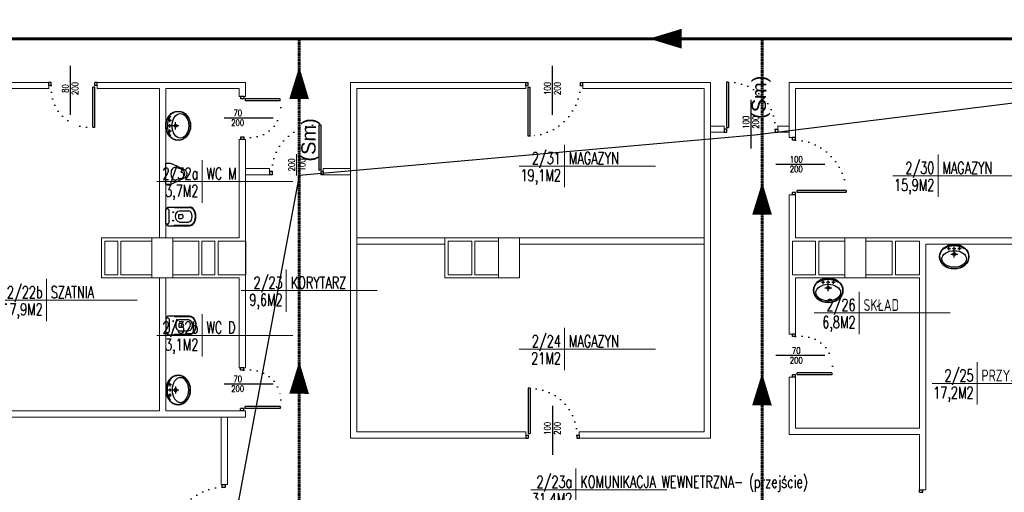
# Model space of a CAD drawing. Header units: millimetres. Extents: x 126553 to 403692, y -95821 to 38049.
# Tile 252 of 256: x 249538 to 251413, y 12348 to 13247. Entities that reach past the tile are written whole.
import ezdxf
from ezdxf import colors
from ezdxf.entities.mleader import LeaderData, LeaderLine
from ezdxf.enums import TextEntityAlignment as Align
from ezdxf.math import Vec2, Vec3

# ---------------------------------------------------------------- set-up
doc = ezdxf.new("R2010")
doc.units = ezdxf.units.MM
doc.linetypes.add('DASHDOT', pattern=[1, 0.5, -0.25, 0, -0.25])
doc.linetypes.add('DOTX2', pattern=[12.7, 0, -12.7])
for name, color, linetype, lineweight in [('_(06 GRUBA)', 7, 'Continuous', 40), ('CIENKIE', 7, 'Continuous', 18), ('ewakaucja', 3, 'Continuous', 50), ('opisy', 7, 'Continuous', 18), ('WAW_ŚLUSARKA ALUMINIOWA OPIS PB', 7, 'Continuous', 9), ('ŚCIANY GRUBE', 7, 'Continuous', 20)]:
    doc.layers.add(name, color=color, linetype=linetype, lineweight=lineweight)
doc.layers.add('WENTYLE_WADLIWE', color=1, linetype='Continuous')
doc.layers.add('WIDOK', color=7, linetype='Continuous')
doc.styles.add('11_RJ', font='arial.ttf')
doc.styles.add('OPIS', font='romans.shx', dxfattribs={"width": 0.8})
doc.styles.add('ROMANS', font='romans.shx', dxfattribs={"width": 0.7})
doc.styles.add('STYLE1', font='txt', dxfattribs={"width": 0.8})

# ---------------------------------------------------------------- blocks, each defined once
blk = doc.blocks.new('umblcd')
for p, q in [((-13.1, -8), (-6.9, -8)), ((-10, -11.2), (-10, -4.9)), ((-3.1, -8), (3.1, -8)), ((0, -11.2), (0, -4.9)), ((0, -25), (0, -12.3)), ((6.9, -8), (13.1, -8)), ((10, -11.2), (10, -4.9)), ((-6.8, -18.8), (6.9, -18.8))]:
    blk.add_line(p, q)
for centre, radius in [((-10, -8), 1), ((0, -18.8), 2.75), ((0, -18.8), 2.12), ((0, -8), 1), ((10, -8), 1)]:
    blk.add_circle(centre, radius)
for centre, major_axis, ratio in [((0, -23.7), (28, 0), 0.84777), ((0, -28), (23.5, 0), 0.670213)]:
    blk.add_ellipse(centre, major_axis=major_axis, ratio=ratio)
blk.add_ellipse((0, -23.7), major_axis=(27.3, 0), ratio=0.755375, start_param=7.077945, end_param=8.630335)
blk.add_open_spline([(27.3, -23.7), (27.3, -23), (27.3, -22.2), (27, -20.1), (26.8, -18.9), (26, -16.4), (25.4, -15.2), (24.2, -12.9), (23.4, -11.7), (21.7, -9.6), (20.7, -8.6), (18.6, -6.8), (17.5, -5.9), (15, -4.4), (13.7, -3.7), (11, -2.6), (9.6, -2.1), (6.7, -1.3), (5.2, -1), (2.1, -0.7), (0.6, -0.6), (-2.4, -0.7), (-4, -0.9), (-7, -1.4), (-8.4, -1.7), (-11.3, -2.7), (-12.7, -3.2), (-15.3, -4.5), (-16.5, -5.3), (-18.8, -7), (-19.9, -7.9), (-21.9, -9.8), (-22.8, -10.9), (-24.3, -13.1), (-25, -14.3), (-26.1, -16.6), (-26.5, -17.9), (-27.1, -20.4), (-27.3, -21.7), (-27.4, -24.2), (-27.3, -25.5), (-26.9, -28), (-26.6, -29.3), (-25.7, -31.7), (-25.1, -32.9), (-23.8, -35.2), (-23, -36.3), (-21.2, -38.4), (-20.2, -39.4), (-18, -41.2), (-16.8, -42), (-14.3, -43.4), (-13, -44.1), (-10.2, -45.2), (-8.8, -45.6), (-5.9, -46.3), (-4.3, -46.6), (-1.3, -46.8), (0.2, -46.9), (3.3, -46.7), (4.8, -46.5), (7.8, -45.9), (9.2, -45.5), (12, -44.5), (13.4, -43.9), (16, -42.5), (17.2, -41.7), (19.4, -40), (20.5, -39.1), (22.4, -37.1), (23.2, -36), (24.7, -33.7), (25.3, -32.6), (26.3, -30.2), (26.7, -28.9), (27.2, -26.4), (27.3, -25.1), (27.3, -23.8), (27.3, -23.8), (27.3, -23.7)], degree=3, knots=[0, 0, 0, 0, 0.102087, 0.102087, 0.269017, 0.269017, 0.435947, 0.435947, 0.602878, 0.602878, 0.769808, 0.769808, 0.936738, 0.936738, 1.103669, 1.103669, 1.270599, 1.270599, 1.437529, 1.437529, 1.60446, 1.60446, 1.77139, 1.77139, 1.93832, 1.93832, 2.105251, 2.105251, 2.272181, 2.272181, 2.439112, 2.439112, 2.606042, 2.606042, 2.772972, 2.772972, 2.939903, 2.939903, 3.106833, 3.106833, 3.273763, 3.273763, 3.440694, 3.440694, 3.607624, 3.607624, 3.774554, 3.774554, 3.941485, 3.941485, 4.108415, 4.108415, 4.275345, 4.275345, 4.442276, 4.442276, 4.609206, 4.609206, 4.776136, 4.776136, 4.943067, 4.943067, 5.109997, 5.109997, 5.276927, 5.276927, 5.443858, 5.443858, 5.610788, 5.610788, 5.777718, 5.777718, 5.944649, 5.944649, 6.111579, 6.111579, 6.27851, 6.27851, 6.283185, 6.283185, 6.283185, 6.283185])
blk = doc.blocks.new('WCWISZ')
for p, q in [((-17.8, 3.7), (-17.8, 45.3)), ((-16.8, 17.2), (-16.8, 45.3)), ((-10.8, 26.1), (-10.8, 43.3)), ((10.8, 26.1), (10.8, 43.3)), ((16.8, 16.8), (16.8, 45.3)), ((17.8, 3.7), (17.8, 45.3)), ((-3.8, 25.2), (-3.8, 30.2)), ((3.3, 24.7), (-3.3, 24.7)), ((3.8, 25.2), (3.8, 30.2)), ((-17.8, 3.7), (-14, 0)), ((-14, 2.3), (-14, 0)), ((14, 0), (-14, 0)), ((11.4, 6.3), (-11.5, 6.3)), ((17.8, 3.7), (14, 0)), ((14, 2.3), (14, 0))]:
    blk.add_line(p, q)
for centre in [(-8, 14.2), (8, 14.2)]:
    blk.add_circle(centre, 0.8)
for centre, radius, start, end in [((-3.3, 25.2), 0.5, 180, 270), ((3.3, 25.2), 0.5, 270, 0), ((-17.8, 17.2), 1, 270, 0), ((-11.6, 3.6), 2.71, 85.8052, 207.788), ((11.6, 3.6), 2.71, 332.212, 94.1948), ((17.6, 17.2), 1, 207.4042, 270)]:
    blk.add_arc(centre, radius, start, end)
for centre, major_axis, ratio in [((0, 45.3), (-17.8, 0), 0.685113), ((0, 43.3), (-10.8, 0), 0.666134), ((0, 30.2), (-3.76, 0), 0.879406)]:
    blk.add_ellipse(centre, major_axis=major_axis, ratio=ratio, start_param=3.141593, end_param=6.283185)
at = {"extrusion": (0, 0, -1)}
blk.add_ellipse((0, 26.1), major_axis=(-10.8, 0), ratio=0.666134, start_param=3.141593, end_param=6.283185, dxfattribs=at)
blk.add_open_spline([(16.8, 45.3), (16.8, 45.8), (16.7, 46.3), (16.5, 47.5), (16.3, 48.1), (15.7, 49.3), (15.3, 49.9), (14.5, 51), (14, 51.5), (12.8, 52.5), (12.1, 53), (10.7, 53.9), (10, 54.3), (8.3, 55), (7.5, 55.3), (5.7, 55.9), (4.7, 56.1), (2.8, 56.4), (1.8, 56.5), (-0.1, 56.5), (-1.1, 56.5), (-3.1, 56.3), (-4, 56.2), (-5.9, 55.8), (-6.8, 55.6), (-8.5, 55), (-9.4, 54.6), (-10.9, 53.8), (-11.6, 53.4), (-13, 52.4), (-13.5, 51.9), (-14.6, 50.8), (-15, 50.3), (-15.8, 49.1), (-16.1, 48.5), (-16.5, 47.3), (-16.7, 46.7), (-16.7, 45.8), (-16.8, 45.6), (-16.8, 45.3)], degree=3, knots=[3.141593, 3.141593, 3.141593, 3.141593, 3.284028, 3.284028, 3.456304, 3.456304, 3.628579, 3.628579, 3.800855, 3.800855, 3.973131, 3.973131, 4.145406, 4.145406, 4.317682, 4.317682, 4.489958, 4.489958, 4.662234, 4.662234, 4.834509, 4.834509, 5.006785, 5.006785, 5.179061, 5.179061, 5.351336, 5.351336, 5.523612, 5.523612, 5.695888, 5.695888, 5.868163, 5.868163, 6.040439, 6.040439, 6.212715, 6.212715, 6.283185, 6.283185, 6.283185, 6.283185])
blk = doc.blocks.new('PISUAR')
for points in [[(0, 0), (-0.4, 2.7), (-0.2, 8.5), (1.1, 12.4), (10.9, 34.1, -0.294813), (20, 40, -0.294813), (29.1, 34.1), (38.9, 12.4), (40.2, 8.5), (40.4, 2.7), (40, 0), (20, 0), (0, 0)], [(8.3, 19.7, 0.08043), (8, 18, 0.139889), (8.8, 15.1, 0.107118), (11.5, 12.3, 0.079812), (15.2, 10.6, 0.067459), (20, 10, 0.067459), (24.8, 10.6, 0.079812), (28.5, 12.3, 0.107118), (31.2, 15.1, 0.139889), (32, 18, 0.103382), (31.5, 20.2, 0.107118)]]:
    blk.add_lwpolyline(points, format="xyb")
for points in [[(11.3, 30), (8.2, 19.4)], [(28.7, 30), (31.8, 19.4)]]:
    blk.add_lwpolyline(points)
blk.add_arc((20, 26.9), 9.25, 10.1542, 166.863)
blk = doc.blocks.new('METKA')
for p, q in [((0, 26.9), (0, -26.9)), ((-57.4, 0), (115.4, 0))]:
    blk.add_line(p, q)
at = {"layer": 'opisy', "style": 'STYLE1', "width": 0.8, "flags": 4}
for tag, p in [('NUMER', (-6.1, 4.5)), ('POWIERZCHNIA', (-6, -24.6))]:
    blk.add_attdef(tag, text='', height=17, dxfattribs=at).set_placement(p, align=Align.RIGHT)
for tag, p in [('NAZWA', (5.3, 4.6)), ('POSADZKA', (5.6, -24.7))]:
    blk.add_attdef(tag, p, '', height=17, dxfattribs=at)
blk = doc.blocks.new('A$C121B6CE3')
blk.add_lwpolyline([(0, -20), (0, 20)])
at = {"style": 'OPIS', "width": 0.8}
blk.add_attdef('Szerokość', text='', height=12, rotation=90, dxfattribs=at).set_placement((0, 0), align=Align.BOTTOM_CENTER)
blk.add_attdef('Wysokość', text='', height=12, rotation=90, dxfattribs=at).set_placement((3, 0), align=Align.TOP_CENTER)

msp = doc.modelspace()

# ---------------------------------------------------------------- linework, layer by layer
for p, q in [((249634.14489, 13065.78891), (249634.14489, 13158.80601)), ((250552.35482, 13065.78891), (250552.35482, 13158.80601)), ((249593.14489, 13121.53846), (249593.14489, 13127.65846)), ((249597.73949, 13127.65846), (249593.14489, 13127.65846)), ((249597.73949, 13121.53846), (249593.14489, 13121.53846)), ((249597.73949, 13121.53846), (249597.73949, 13127.65846)), ((249676.87462, 13042.40333), (249676.87462, 13118.78171)), ((249680.5503, 13118.78171), (249676.87462, 13118.78171)), ((249685.14489, 13127.65846), (249680.5503, 13127.65846)), ((249680.5503, 13121.53846), (249680.5503, 13127.65846)), ((249685.14489, 13121.53846), (249680.5503, 13121.53846)), ((249680.5503, 13042.47915), (249680.5503, 13118.78171)), ((249685.14489, 13121.53846), (249685.14489, 13127.65846)), ((250501.35482, 13121.53846), (250501.35482, 13127.65846)), ((250501.35482, 13127.65846), (250505.94941, 13127.65846)), ((250501.35482, 13121.53846), (250505.94941, 13121.53846)), ((250505.94941, 13121.53846), (250505.94941, 13127.65846)), ((250505.94941, 13025.47915), (250505.94941, 13118.78171)), ((250505.94941, 13118.78171), (250509.62509, 13118.78171)), ((250509.62509, 13025.40333), (250509.62509, 13118.78171)), ((250605.76022, 13121.53846), (250605.76022, 13127.65846)), ((250605.76022, 13127.65846), (250610.35482, 13127.65846)), ((250605.76022, 13121.53846), (250610.35482, 13121.53846)), ((250610.35482, 13121.53846), (250610.35482, 13127.65846)), ((250887.69499, 13128.04409), (250884.01931, 13128.04409)), ((250884.01931, 13127.96828), (250884.01931, 13041.66572)), ((250887.69499, 13128.04409), (250887.69499, 13041.66572)), ((249964.54927, 13100.65846), (249958.42927, 13100.65846)), ((249958.42927, 13100.65846), (249958.42927, 13096.06387)), ((249964.54927, 13096.06387), (249958.42927, 13096.06387)), ((249964.54927, 13100.65846), (249964.54927, 13096.06387)), ((250033.60859, 13096.06387), (249967.30603, 13096.06387)), ((249967.30603, 13096.06387), (249967.30603, 13092.38819)), ((250033.68441, 13092.38819), (249967.30603, 13092.38819)), ((250033.68441, 13092.38819), (250033.68441, 13096.06387)), ((250930.42472, 13094.65851), (250930.42472, 13001.64141)), ((250020.29883, 13059.65846), (249927.28172, 13059.65846)), ((249676.87462, 13042.40333), (249680.5503, 13042.40333)), ((250107.3625, 13046.97274), (250107.3625, 12960.59436)), ((250107.3625, 13046.97274), (250111.03817, 13046.97274)), ((250111.03817, 13046.89692), (250111.03817, 12960.59436)), ((250879.42472, 13038.90896), (250879.42472, 13032.78896)), ((250879.42472, 13038.90896), (250884.01931, 13038.90896)), ((250884.01931, 13041.66572), (250887.69499, 13041.66572)), ((250884.01931, 13038.90896), (250884.01931, 13032.78896)), ((250976.82996, 13038.79211), (250976.82996, 13032.67211)), ((250976.82996, 13038.79211), (250981.42456, 13038.79211)), ((250981.42456, 13038.79211), (250981.42456, 13032.67211)), ((249964.54927, 13023.25306), (249958.42927, 13023.25306)), ((249958.42927, 13023.25306), (249958.42927, 13018.65846)), ((249964.54927, 13018.65846), (249958.42927, 13018.65846)), ((249964.54927, 13023.25306), (249964.54927, 13018.65846)), ((250509.62509, 13025.40333), (250505.94941, 13025.40333)), ((250879.42472, 13032.78896), (250884.01931, 13032.78896)), ((250976.82996, 13032.67211), (250981.42456, 13032.67211)), ((251015.38773, 13022.53748), (251009.26773, 13022.53748)), ((251009.26773, 13017.94289), (251009.26773, 13022.53748)), ((251015.38773, 13017.94289), (251009.26773, 13017.94289)), ((251015.38773, 13017.94289), (251015.38773, 13022.53748)), ((250111.03817, 12960.59436), (250107.3625, 12960.59436)), ((251071.13728, 12971.53748), (250978.12018, 12971.53748)), ((250013.63293, 12957.72075), (250013.63293, 12951.60075)), ((250018.22752, 12957.72075), (250013.63293, 12957.72075)), ((250018.22752, 12951.60075), (250013.63293, 12951.60075)), ((250018.22752, 12957.72075), (250018.22752, 12951.60075)), ((250115.63277, 12957.8376), (250111.03817, 12957.8376)), ((250111.03817, 12957.8376), (250111.03817, 12951.7176)), ((250115.63277, 12951.7176), (250111.03817, 12951.7176)), ((250115.63277, 12957.8376), (250115.63277, 12951.7176)), ((251111.52286, 12921.80775), (251018.14449, 12921.80775)), ((251018.14449, 12918.13208), (251018.14449, 12921.80775)), ((251111.52286, 12921.80775), (251111.52286, 12918.13208)), ((251009.26773, 12913.53748), (251009.26773, 12918.13208)), ((251015.38773, 12918.13208), (251009.26773, 12918.13208)), ((251015.38773, 12913.53748), (251009.26773, 12913.53748)), ((251015.38773, 12913.53748), (251015.38773, 12918.13208)), ((251111.44705, 12918.13208), (251018.14449, 12918.13208)), ((251015.38773, 12648.85361), (251009.26773, 12648.85361)), ((251009.26773, 12644.25902), (251009.26773, 12648.85361)), ((251015.38773, 12644.25902), (251009.26773, 12644.25902)), ((251015.38773, 12644.25902), (251015.38773, 12648.85361)), ((251071.13728, 12607.85361), (250978.12018, 12607.85361)), ((249964.54927, 12584.65846), (249958.42927, 12584.65846)), ((249958.42927, 12580.06387), (249958.42927, 12584.65846)), ((249964.54927, 12580.06387), (249964.54927, 12584.65846)), ((249964.54927, 12580.06387), (249958.42927, 12580.06387)), ((251009.26773, 12566.85361), (251009.26773, 12571.44821)), ((251015.38773, 12571.44821), (251009.26773, 12571.44821)), ((251015.38773, 12566.85361), (251009.26773, 12566.85361)), ((251015.38773, 12566.85361), (251015.38773, 12571.44821)), ((251084.52286, 12575.12388), (251018.14449, 12575.12388)), ((251018.14449, 12571.44821), (251018.14449, 12575.12388)), ((251084.44705, 12571.44821), (251018.14449, 12571.44821)), ((251084.52286, 12575.12388), (251084.52286, 12571.44821)), ((250020.29883, 12553.65846), (249927.28172, 12553.65846)), ((250509.62509, 12545.6736), (250505.94941, 12545.6736)), ((250505.94941, 12545.59778), (250505.94941, 12459.29522)), ((250509.62509, 12545.6736), (250509.62509, 12459.29522)), ((250033.68441, 12510.92873), (249967.30603, 12510.92873)), ((249967.30603, 12507.25306), (249967.30603, 12510.92873)), ((250033.68441, 12510.92873), (250033.68441, 12507.25306)), ((250552.35482, 12512.28802), (250552.35482, 12419.27091)), ((249958.42927, 12502.65846), (249958.42927, 12507.25306)), ((249964.54927, 12507.25306), (249958.42927, 12507.25306)), ((249964.54927, 12502.65846), (249958.42927, 12502.65846)), ((249964.54927, 12502.65846), (249964.54927, 12507.25306)), ((250033.60859, 12507.25306), (249967.30603, 12507.25306)), ((250501.35482, 12456.53846), (250501.35482, 12450.41846)), ((250501.35482, 12456.53846), (250505.94941, 12456.53846)), ((250505.94941, 12459.29522), (250509.62509, 12459.29522)), ((250505.94941, 12456.53846), (250505.94941, 12450.41846)), ((250598.76022, 12456.53846), (250598.76022, 12450.41846)), ((250598.76022, 12456.53846), (250603.35482, 12456.53846)), ((250603.35482, 12456.53846), (250603.35482, 12450.41846)), ((250501.35482, 12450.41846), (250505.94941, 12450.41846)), ((250598.76022, 12450.41846), (250603.35482, 12450.41846)), ((249923.1517, 12362.33346), (249929.2717, 12362.33346)), ((249923.1517, 12357.73886), (249923.1517, 12362.33346)), ((249929.2717, 12357.73886), (249929.2717, 12362.33346)), ((249923.1517, 12357.73886), (249929.2717, 12357.73886)), ((251251.38773, 12352.33346), (251257.50773, 12352.33346)), ((251251.38773, 12347.73886), (251251.38773, 12352.33346)), ((251251.38773, 12347.73886), (251257.50773, 12347.73886)), ((251257.50773, 12347.73886), (251257.50773, 12352.33346))]:
    msp.add_line(p, q)
at = {"linetype": 'DOTX2'}
for centre, major_axis, ratio, start_param, end_param in [((250887.69483, 13038.79211), (63.02806, 63.02806), 1, 5.4977871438, 7.1098322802), ((249681.76105, 13126.64717), (61.55079, 64.47148), 0.8900810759, 2.3355700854, 3.9476152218), ((249954.30165, 13102.12864), (-64.67211, 61.33996), 0.7801695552, 2.3355700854, 3.9476152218), ((250509.62509, 12456.53846), (63.02806, 63.02806), 1, 5.4977871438, 7.1098322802), ((249918.06432, 12263.51285), (68.64446, 71.24411), 0.9009624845, 0.7647737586, 2.376818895)]:
    msp.add_ellipse(centre, major_axis=major_axis, ratio=ratio, start_param=start_param, end_param=end_param, dxfattribs=at)
at = {"linetype": 'DOTX2', "extrusion": (0, 0, -1)}
for centre, major_axis, ratio, start_param, end_param in [((250513.05951, 13117.97544), (69.16522, 66.56557), 0.928551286, 0.7647737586, 2.376818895), ((250107.36266, 12957.72075), (-63.02806, 63.02806), 1, 5.4977871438, 7.1098322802), ((251018.95075, 12925.24217), (-66.56557, 69.16522), 0.928551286, 0.7647737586, 2.376818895), ((251005.14011, 12565.38344), (64.67211, 61.33996), 0.7801695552, -0.8060225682, 0.8060225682), ((249954.30165, 12501.18829), (64.67211, 61.33996), 0.7801695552, -0.8060225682, 0.8060225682)]:
    msp.add_ellipse(centre, major_axis=major_axis, ratio=ratio, start_param=start_param, end_param=end_param, dxfattribs=at)
at = {"layer": '_(06 GRUBA)', "color": 3}
for points in [[(250736.49999, 13210.68941, 0, 37.5, 0), (250798.20323, 13210.68941, 37.5, 37.5, 0)], [(250070.0211, 13157.64525, 0, 37.5, 0), (250069.76626, 13095.94254, 37.5, 37.5, 0)], [(250951.86952, 12937.74493, 0, 37.5, 0), (250951.61469, 12876.04222, 37.5, 37.5, 0)], [(250069.9982, 12596.78563, 0, 37.5, 0), (250069.74337, 12535.08291, 37.5, 37.5, 0)], [(250951.63941, 12574.61587, 0, 37.5, 0), (250951.38458, 12512.91315, 37.5, 37.5, 0)]]:
    msp.add_lwpolyline(points, format="xyseb", dxfattribs=at)
at = {"layer": 'ewakaucja', "color": 3, "lineweight": 60}
msp.add_lwpolyline([(249252.20616, 13210.68941), (252363.0958, 13210.68941)], dxfattribs=at)
at = {"layer": 'ewakaucja', "color": 3, "linetype": 'DASHDOT', "lineweight": 60}
for points in [[(250069.98258, 12318.52547), (250069.98258, 13210.68941)], [(250951.62379, 12318.52547), (250951.62379, 13210.68941)]]:
    msp.add_lwpolyline(points, dxfattribs=at)
at = {"layer": 'WIDOK'}
msp.add_line((249967.48927, 12825.65846), (249967.48927, 12761.65846), dxfattribs=at)
at = {"layer": 'ŚCIANY GRUBE'}
for p, q in [((249593.14489, 13127.65846), (249026.48694, 13127.65846)), ((249593.14489, 13115.65846), (249493.71829, 13115.65846)), ((249593.14489, 13127.65846), (249593.14489, 13115.65846)), ((249967.48927, 13127.65846), (249685.14489, 13127.65846)), ((249685.14489, 13127.65846), (249685.14489, 13115.65846)), ((249803.71829, 13115.65846), (249685.14489, 13115.65846)), ((249803.71829, 12831.65846), (249803.71829, 13115.65846)), ((249815.71569, 12831.65846), (249815.71569, 13115.65846)), ((249955.48927, 13115.65846), (249815.71569, 13115.65846)), ((249955.48927, 13100.65846), (249955.48927, 13115.65846)), ((249967.48927, 13100.65846), (249967.48927, 13127.65846)), ((250167.48927, 12450.65846), (250167.48927, 13127.65846)), ((250501.35482, 13127.65846), (250167.48927, 13127.65846)), ((250179.48927, 12462.65846), (250179.48927, 13115.65846)), ((250501.35482, 13115.65846), (250179.48927, 13115.65846)), ((250501.35482, 13115.65846), (250501.35482, 13127.65846)), ((250610.35482, 13115.65846), (250610.35482, 13127.65846)), ((250853.38773, 13127.65846), (250610.35482, 13127.65846)), ((250841.38773, 13115.65846), (250610.35482, 13115.65846)), ((250841.38773, 12462.65846), (250841.38773, 13115.65846)), ((250853.38773, 12450.65846), (250853.38773, 13127.65846)), ((251391.48927, 13127.65846), (251003.38773, 13127.65846)), ((251003.38773, 13022.53748), (251003.38773, 13127.65846)), ((251391.48927, 13115.65846), (251015.38773, 13115.65846)), ((251015.38773, 13022.53748), (251015.38773, 13115.65846)), ((251556.38773, 13127.65846), (251391.48927, 13127.65846)), ((251556.38773, 13115.65846), (251391.48927, 13115.65846)), ((249967.48927, 13100.65846), (249955.48927, 13100.65846)), ((250879.42472, 13044.51832), (250853.38773, 13044.51832)), ((250879.42472, 13033.02896), (250879.42472, 13044.51832)), ((250981.42456, 13032.91211), (250981.42456, 13044.91211)), ((251003.38773, 13044.51832), (250981.42456, 13044.51832)), ((249955.48927, 12831.65846), (249955.48927, 13018.65846)), ((249967.48927, 13018.65846), (249955.48927, 13018.65846)), ((249967.48927, 12825.65846), (249967.48927, 13018.65846)), ((250884.01931, 13032.803), (250853.38773, 13032.84416)), ((251003.38773, 13032.64259), (250976.82996, 13032.67828)), ((251015.38773, 13022.53748), (251003.38773, 13022.53748)), ((249967.48927, 12963.44696), (250013.63293, 12963.44696)), ((250013.63293, 12951.84075), (250013.63293, 12963.84075)), ((250115.63277, 12951.9576), (250115.63277, 12963.44696)), ((250115.63277, 12963.44696), (250167.48927, 12963.44696)), ((249967.48927, 12951.53874), (250018.22752, 12951.60693)), ((250111.03817, 12951.73164), (250167.48927, 12951.8075)), ((251015.38773, 12913.53748), (251003.38773, 12913.53748)), ((251003.38773, 12648.85361), (251003.38773, 12913.53748)), ((251015.38773, 12831.65846), (251015.38773, 12913.53748)), ((249693.48927, 12831.65846), (249789.48927, 12831.65846)), ((249693.48927, 12755.65846), (249693.48927, 12831.65846)), ((249955.48927, 12831.65846), (249829.48927, 12831.65846)), ((250347.48927, 12831.65846), (250179.48927, 12831.65846)), ((250449.48927, 12831.65846), (250347.48927, 12831.65846)), ((250347.48927, 12755.65846), (250347.48927, 12831.65846)), ((250489.48927, 12831.65846), (250841.38773, 12831.65846)), ((251053.48927, 12831.65846), (251015.38773, 12831.65846)), ((251109.48927, 12831.65846), (251053.48927, 12831.65846)), ((251556.38773, 12831.65846), (251149.48927, 12831.65846)), ((249699.48927, 12825.65846), (249724.48927, 12825.65846)), ((249699.48927, 12761.65846), (249699.48927, 12825.65846)), ((249724.48927, 12761.65846), (249724.48927, 12825.65846)), ((249730.48927, 12761.65846), (249730.48927, 12825.65846)), ((249730.48927, 12825.65846), (249789.48927, 12825.65846)), ((249878.48927, 12825.65846), (249829.48927, 12825.65846)), ((249878.48927, 12761.65846), (249878.48927, 12825.65846)), ((249909.48927, 12825.65846), (249884.48927, 12825.65846)), ((249884.48927, 12761.65846), (249884.48927, 12825.65846)), ((249909.48927, 12761.65846), (249909.48927, 12825.65846)), ((249915.48927, 12761.65846), (249915.48927, 12825.65846)), ((249967.48927, 12825.65846), (249915.48927, 12825.65846)), ((250347.48927, 12819.65846), (250179.48927, 12819.65846)), ((250353.48927, 12761.65846), (250353.48927, 12825.65846)), ((250398.48927, 12825.65846), (250353.48927, 12825.65846)), ((250398.48927, 12761.65846), (250398.48927, 12825.65846)), ((250449.48927, 12825.65846), (250404.48927, 12825.65846)), ((250404.48927, 12761.65846), (250404.48927, 12825.65846)), ((250489.48927, 12819.65846), (250841.38773, 12819.65846)), ((251009.38773, 12761.65846), (251009.38773, 12825.65846)), ((251053.48927, 12825.65846), (251009.38773, 12825.65846)), ((251053.48927, 12761.65846), (251053.48927, 12825.65846)), ((251059.48927, 12761.65846), (251059.48927, 12825.65846)), ((251109.48927, 12825.65846), (251059.48927, 12825.65846)), ((251199.48927, 12825.65846), (251149.48927, 12825.65846)), ((251199.48927, 12761.65846), (251199.48927, 12825.65846)), ((251251.38773, 12825.65846), (251205.48927, 12825.65846)), ((251205.48927, 12761.65846), (251205.48927, 12825.65846)), ((251251.38773, 12761.65846), (251251.38773, 12825.65846)), ((251263.38773, 12819.65846), (251263.38773, 12352.33346)), ((251556.38773, 12819.65846), (251263.38773, 12819.65846)), ((249693.48927, 12755.65846), (249789.48927, 12755.65846)), ((249699.48927, 12761.65846), (249724.48927, 12761.65846)), ((249730.48927, 12761.65846), (249789.48927, 12761.65846)), ((249803.71829, 12502.65846), (249803.71829, 12755.65846)), ((249815.71569, 12502.65846), (249815.71569, 12755.65846)), ((249878.48927, 12761.65846), (249829.48927, 12761.65846)), ((249955.48927, 12755.65846), (249829.48927, 12755.65846)), ((249909.48927, 12761.65846), (249884.48927, 12761.65846)), ((249967.48927, 12761.65846), (249915.48927, 12761.65846)), ((249955.48927, 12584.65846), (249955.48927, 12755.65846)), ((249967.48927, 12584.65846), (249967.48927, 12761.65846)), ((250449.48927, 12755.65846), (250347.48927, 12755.65846)), ((250353.48927, 12755.65846), (250347.48927, 12755.65846)), ((250398.48927, 12761.65846), (250353.48927, 12761.65846)), ((250449.48927, 12761.65846), (250404.48927, 12761.65846)), ((251053.48927, 12761.65846), (251009.38773, 12761.65846)), ((251251.38773, 12755.65846), (251015.38773, 12755.65846)), ((251015.38773, 12755.65846), (251015.38773, 12648.85361)), ((251109.48927, 12761.65846), (251059.48927, 12761.65846)), ((251199.48927, 12761.65846), (251149.48927, 12761.65846)), ((251205.48927, 12761.65846), (251251.38773, 12761.65846)), ((251251.38773, 12755.65846), (251251.38773, 12469.65846)), ((251015.38773, 12648.85361), (251003.38773, 12648.85361)), ((249967.48927, 12584.65846), (249955.48927, 12584.65846)), ((251003.38773, 12457.65846), (251003.38773, 12566.85361)), ((251015.38773, 12566.85361), (251003.38773, 12566.85361)), ((251015.38773, 12566.85361), (251015.38773, 12469.65846)), ((249803.71829, 12502.65846), (249493.71829, 12502.65846)), ((249967.48927, 12490.65846), (249493.71829, 12490.65846)), ((249955.48927, 12502.65846), (249815.71569, 12502.65846)), ((249921.38865, 12362.33346), (249921.38865, 12490.65846)), ((249933.38865, 12362.33346), (249933.38865, 12490.65846)), ((249967.48927, 12502.65846), (249955.48927, 12502.65846)), ((249967.48927, 12490.65846), (249967.48927, 12502.65846)), ((250501.35482, 12462.65846), (250179.48927, 12462.65846)), ((250501.35482, 12450.65846), (250501.35482, 12462.65846)), ((250841.38773, 12462.65846), (250603.35482, 12462.65846)), ((250603.35482, 12450.65846), (250603.35482, 12462.65846)), ((251251.38773, 12457.65846), (251003.38773, 12457.65846)), ((251251.38773, 12469.65846), (251015.38773, 12469.65846)), ((251251.38773, 12457.65846), (251251.38773, 12352.33346)), ((250501.35482, 12450.65846), (250167.48927, 12450.65846)), ((250853.38773, 12450.65846), (250603.35482, 12450.65846)), ((249933.38865, 12362.33346), (249921.38865, 12362.33346)), ((251251.38773, 12352.33346), (251263.38773, 12352.33346))]:
    msp.add_line(p, q, dxfattribs=at)
for points in [[(249789.48927, 12755.65846), (249829.48927, 12755.65846), (249829.48927, 12831.65846), (249789.48927, 12831.65846)], [(250449.48927, 12755.65846), (250489.48927, 12755.65846), (250489.48927, 12831.65846), (250449.48927, 12831.65846)], [(251109.48927, 12755.65846), (251149.48927, 12755.65846), (251149.48927, 12831.65846), (251109.48927, 12831.65846)]]:
    msp.add_lwpolyline(points, close=True, dxfattribs=at)

# ---------------------------------------------------------------- block references
at = {"layer": 'CIENKIE'}
ref = msp.add_blockref('METKA', (250575.32477, 12968.39462), dxfattribs=dict(at, xscale=1.5, yscale=1.5, zscale=1.5))
ref.add_attrib('RODZAJ_POMIESCZENIA', 'MAGAZYN', (250583.53849, 12972.17865), dxfattribs={"layer": '0', "height": 22.5, "style": 'ROMANS', "width": 0.7})
ref.add_attrib('POWIERZCHNIA', '19,1M2', dxfattribs={"layer": '0', "height": 22.5, "style": 'ROMANS', "width": 0.7}).set_placement((250568.32336, 12939.48644), align=Align.RIGHT)
ref.add_attrib('NUMER', '2/31', dxfattribs={"layer": '0', "height": 22.5, "style": 'ROMANS', "width": 0.7}).set_placement((250568.32336, 12972.17865), align=Align.RIGHT)
ref = msp.add_blockref('METKA', (249884.87106, 12938.94751), dxfattribs=dict(at, xscale=1.5, yscale=1.5, zscale=1.5))
ref.add_attrib('RODZAJ_POMIESCZENIA', 'WC M', (249893.08478, 12942.73154), dxfattribs={"layer": '0', "height": 22.5, "style": 'ROMANS', "width": 0.7})
ref.add_attrib('POWIERZCHNIA', '3,7M2', dxfattribs={"layer": '0', "height": 22.5, "style": 'ROMANS', "width": 0.7}).set_placement((249877.86965, 12910.03933), align=Align.RIGHT)
ref.add_attrib('NUMER', '2/32a', dxfattribs={"layer": '0', "height": 22.5, "style": 'ROMANS', "width": 0.7}).set_placement((249877.86965, 12942.73154), align=Align.RIGHT)
ref = msp.add_blockref('METKA', (251286.73799, 12950.00464), dxfattribs=dict(at, xscale=1.5, yscale=1.5, zscale=1.5))
ref.add_attrib('RODZAJ_POMIESCZENIA', 'MAGAZYN', (251294.95171, 12953.78867), dxfattribs={"layer": '0', "height": 22.5, "style": 'ROMANS', "width": 0.7})
ref.add_attrib('POWIERZCHNIA', '15,9M2', dxfattribs={"layer": '0', "height": 22.5, "style": 'ROMANS', "width": 0.7}).set_placement((251279.73659, 12921.09646), align=Align.RIGHT)
ref.add_attrib('NUMER', '2/30', dxfattribs={"layer": '0', "height": 22.5, "style": 'ROMANS', "width": 0.7}).set_placement((251279.73659, 12953.78867), align=Align.RIGHT)
ref = msp.add_blockref('METKA', (250045.38634, 12731.54272), dxfattribs=dict(at, xscale=1.5, yscale=1.5, zscale=1.5))
ref.add_attrib('RODZAJ_POMIESCZENIA', 'KORYTARZ', (250053.60006, 12735.32675), dxfattribs={"layer": '0', "height": 22.5, "style": 'ROMANS', "width": 0.7})
ref.add_attrib('POWIERZCHNIA', '9,6M2', dxfattribs={"layer": '0', "height": 22.5, "style": 'ROMANS', "width": 0.7}).set_placement((250038.38493, 12702.63453), align=Align.RIGHT)
ref.add_attrib('NUMER', '2/23', dxfattribs={"layer": '0', "height": 22.5, "style": 'ROMANS', "width": 0.7}).set_placement((250038.38493, 12735.32675), align=Align.RIGHT)
ref = msp.add_blockref('METKA', (249588.38578, 12713.46307), dxfattribs=dict(at, xscale=1.5, yscale=1.5, zscale=1.5))
ref.add_attrib('RODZAJ_POMIESCZENIA', 'SZATNIA ', (249596.5995, 12717.2471), dxfattribs={"layer": '0', "height": 22.5, "style": 'ROMANS', "width": 0.7})
ref.add_attrib('POWIERZCHNIA', '17,9M2', dxfattribs={"layer": '0', "height": 22.5, "style": 'ROMANS', "width": 0.7}).set_placement((249581.38437, 12684.55488), align=Align.RIGHT)
ref.add_attrib('NUMER', '2/22b', dxfattribs={"layer": '0', "height": 22.5, "style": 'ROMANS', "width": 0.7}).set_placement((249581.38437, 12717.2471), align=Align.RIGHT)
ref = msp.add_blockref('METKA', (251136.67593, 12688.98293), dxfattribs=dict(at, xscale=1.5, yscale=1.5, zscale=1.5))
ref.add_attrib('RODZAJ_POMIESCZENIA', 'SKŁAD', (251144.88965, 12692.76696), dxfattribs={"layer": '0', "height": 22.5, "style": 'ROMANS', "width": 0.7})
ref.add_attrib('POWIERZCHNIA', '6,8M2', dxfattribs={"layer": '0', "height": 22.5, "style": 'ROMANS', "width": 0.7}).set_placement((251129.67452, 12660.07474), align=Align.RIGHT)
ref.add_attrib('NUMER', '2/26', dxfattribs={"layer": '0', "height": 22.5, "style": 'ROMANS', "width": 0.7}).set_placement((251129.67452, 12692.76696), align=Align.RIGHT)
ref = msp.add_blockref('METKA', (249884.87106, 12646.26166), dxfattribs=dict(at, xscale=1.5, yscale=1.5, zscale=1.5))
ref.add_attrib('RODZAJ_POMIESCZENIA', 'WC D', (249893.08478, 12650.04569), dxfattribs={"layer": '0', "height": 22.5, "style": 'ROMANS', "width": 0.7})
ref.add_attrib('POWIERZCHNIA', '3,1M2', dxfattribs={"layer": '0', "height": 22.5, "style": 'ROMANS', "width": 0.7}).set_placement((249877.86965, 12617.35348), align=Align.RIGHT)
ref.add_attrib('NUMER', '2/32b', dxfattribs={"layer": '0', "height": 22.5, "style": 'ROMANS', "width": 0.7}).set_placement((249877.86965, 12650.04569), align=Align.RIGHT)
ref = msp.add_blockref('METKA', (250575.32477, 12620.11977), dxfattribs=dict(at, xscale=1.5, yscale=1.5, zscale=1.5))
ref.add_attrib('RODZAJ_POMIESCZENIA', 'MAGAZYN', (250583.53849, 12623.9038), dxfattribs={"layer": '0', "height": 22.5, "style": 'ROMANS', "width": 0.7})
ref.add_attrib('POWIERZCHNIA', '21M2', dxfattribs={"layer": '0', "height": 22.5, "style": 'ROMANS', "width": 0.7}).set_placement((250568.32336, 12591.21159), align=Align.RIGHT)
ref.add_attrib('NUMER', '2/24', dxfattribs={"layer": '0', "height": 22.5, "style": 'ROMANS', "width": 0.7}).set_placement((250568.32336, 12623.9038), align=Align.RIGHT)
ref = msp.add_blockref('METKA', (251361.44635, 12554.97859), dxfattribs=dict(at, xscale=1.5, yscale=1.5, zscale=1.5))
ref.add_attrib('RODZAJ_POMIESCZENIA', 'PRZYJM.MATERIAŁÓW', (251369.66007, 12558.76262), dxfattribs={"layer": '0', "height": 22.5, "style": 'ROMANS', "width": 0.7})
ref.add_attrib('POWIERZCHNIA', '17,2M2', dxfattribs={"layer": '0', "height": 22.5, "style": 'ROMANS', "width": 0.7}).set_placement((251354.44494, 12526.07041), align=Align.RIGHT)
ref.add_attrib('NUMER', '2/25', dxfattribs={"layer": '0', "height": 22.5, "style": 'ROMANS', "width": 0.7}).set_placement((251354.44494, 12558.76262), align=Align.RIGHT)
ref = msp.add_blockref('METKA', (250597.06075, 12352.61393), dxfattribs=dict(at, xscale=1.5, yscale=1.5, zscale=1.5))
ref.add_attrib('RODZAJ_POMIESCZENIA', 'KOMUNIKACJA WEWNETRZNA- (przejście)', (250605.27447, 12356.39796), dxfattribs={"layer": '0', "height": 22.5, "style": 'ROMANS', "width": 0.7})
ref.add_attrib('POWIERZCHNIA', '31,4M2', dxfattribs={"layer": '0', "height": 22.5, "style": 'ROMANS', "width": 0.7}).set_placement((250590.05934, 12323.70575), align=Align.RIGHT)
ref.add_attrib('NUMER', '2/23a', dxfattribs={"layer": '0', "height": 22.5, "style": 'ROMANS', "width": 0.7}).set_placement((250590.05934, 12356.39796), align=Align.RIGHT)
at = {"layer": 'WAW_ŚLUSARKA ALUMINIOWA OPIS PB', "color": 7}
ref = msp.add_blockref('A$C121B6CE3', (249634.14489, 13115.90737), dxfattribs=dict(at, xscale=-1, rotation=180))
ref.add_attrib('Szerokość', '80', dxfattribs={"layer": '0', "color": 7, "height": 12, "rotation": 90, "style": 'OPIS', "width": 0.8}).set_placement((249634.14489, 13115.90737), align=Align.BOTTOM_CENTER)
ref.add_attrib('Wysokość', '200', dxfattribs={"layer": '0', "color": 7, "height": 12, "rotation": 90, "style": 'OPIS', "width": 0.8}).set_placement((249637.14489, 13115.90737), align=Align.TOP_CENTER)
ref = msp.add_blockref('A$C121B6CE3', (250552.35482, 13115.90737), dxfattribs=dict(at, xscale=-1, rotation=180))
ref.add_attrib('Szerokość', '100', dxfattribs={"layer": '0', "color": 7, "height": 12, "rotation": 90, "style": 'OPIS', "width": 0.8}).set_placement((250552.35482, 13115.90737), align=Align.BOTTOM_CENTER)
ref.add_attrib('Wysokość', '200', dxfattribs={"layer": '0', "color": 7, "height": 12, "rotation": 90, "style": 'OPIS', "width": 0.8}).set_placement((250555.35482, 13115.90737), align=Align.TOP_CENTER)
ref = msp.add_blockref('A$C121B6CE3', (249952.79589, 13059.65846), dxfattribs=dict(at, xscale=-1, rotation=90))
ref.add_attrib('Szerokość', '70', dxfattribs={"layer": '0', "color": 7, "height": 12, "style": 'OPIS', "width": 0.8}).set_placement((249952.79589, 13059.65846), align=Align.BOTTOM_CENTER)
ref.add_attrib('Wysokość', '200', dxfattribs={"layer": '0', "color": 7, "height": 12, "style": 'OPIS', "width": 0.8}).set_placement((249952.79589, 13056.65846), align=Align.TOP_CENTER)
ref = msp.add_blockref('A$C121B6CE3', (250930.42472, 13051.75987), dxfattribs=dict(at, xscale=-1, rotation=180))
ref.add_attrib('Szerokość', '100', dxfattribs={"layer": '0', "color": 7, "height": 12, "rotation": 90, "style": 'OPIS', "width": 0.8}).set_placement((250930.42472, 13051.75987), align=Align.BOTTOM_CENTER)
ref.add_attrib('Wysokość', '200', dxfattribs={"layer": '0', "color": 7, "height": 12, "rotation": 90, "style": 'OPIS', "width": 0.8}).set_placement((250933.42472, 13051.75987), align=Align.TOP_CENTER)
ref = msp.add_blockref('A$C121B6CE3', (250064.63277, 12970.68851), dxfattribs=dict(at, rotation=180))
ref.add_attrib('Szerokość', '100', dxfattribs={"layer": '0', "color": 7, "height": 12, "rotation": 90, "style": 'OPIS', "width": 0.8}).set_placement((250084.63277, 12970.68851), align=Align.BOTTOM_CENTER)
ref.add_attrib('Wysokość', '200', dxfattribs={"layer": '0', "color": 7, "height": 12, "rotation": 90, "style": 'OPIS', "width": 0.8}).set_placement((250049.63277, 12970.68851), align=Align.TOP_CENTER)
ref = msp.add_blockref('A$C121B6CE3', (251016.69455, 12971.53748), dxfattribs=dict(at, xscale=-1, rotation=90))
ref.add_attrib('Szerokość', '100', dxfattribs={"layer": '0', "color": 7, "height": 12, "style": 'OPIS', "width": 0.8}).set_placement((251016.69455, 12971.53748), align=Align.BOTTOM_CENTER)
ref.add_attrib('Wysokość', '200', dxfattribs={"layer": '0', "color": 7, "height": 12, "style": 'OPIS', "width": 0.8}).set_placement((251016.69455, 12968.53748), align=Align.TOP_CENTER)
ref = msp.add_blockref('A$C121B6CE3', (251016.69455, 12607.85361), dxfattribs=dict(at, xscale=-1, rotation=90))
ref.add_attrib('Szerokość', '70', dxfattribs={"layer": '0', "color": 7, "height": 12, "style": 'OPIS', "width": 0.8}).set_placement((251016.69455, 12607.85361), align=Align.BOTTOM_CENTER)
ref.add_attrib('Wysokość', '200', dxfattribs={"layer": '0', "color": 7, "height": 12, "style": 'OPIS', "width": 0.8}).set_placement((251016.69455, 12604.85361), align=Align.TOP_CENTER)
ref = msp.add_blockref('A$C121B6CE3', (249952.79589, 12553.65846), dxfattribs=dict(at, xscale=-1, rotation=90))
ref.add_attrib('Szerokość', '70', dxfattribs={"layer": '0', "color": 7, "height": 12, "style": 'OPIS', "width": 0.8}).set_placement((249952.79589, 12553.65846), align=Align.BOTTOM_CENTER)
ref.add_attrib('Wysokość', '200', dxfattribs={"layer": '0', "color": 7, "height": 12, "style": 'OPIS', "width": 0.8}).set_placement((249952.79589, 12550.65846), align=Align.TOP_CENTER)
ref = msp.add_blockref('A$C121B6CE3', (250552.35482, 12469.38937), dxfattribs=dict(at, xscale=-1, rotation=180))
ref.add_attrib('Szerokość', '100', dxfattribs={"layer": '0', "color": 7, "height": 12, "rotation": 90, "style": 'OPIS', "width": 0.8}).set_placement((250552.35482, 12469.38937), align=Align.BOTTOM_CENTER)
ref.add_attrib('Wysokość', '200', dxfattribs={"layer": '0', "color": 7, "height": 12, "rotation": 90, "style": 'OPIS', "width": 0.8}).set_placement((250555.35482, 12469.38937), align=Align.TOP_CENTER)
at = {"layer": 'WIDOK'}
for name, p, rotation in [('umblcd', (249815.71569, 13045.02528), 90), ('PISUAR', (249815.71569, 12973.65846), 270), ('WCWISZ', (249815.71569, 12872.58806), 270)]:
    msp.add_blockref(name, p, dxfattribs=dict(at, rotation=rotation))
for p in [(251317.62911, 12819.65846), (251077.68625, 12755.65846)]:
    msp.add_blockref('umblcd', p, dxfattribs=at)
at = {"layer": 'WIDOK', "xscale": -1}
for name, p, rotation in [('WCWISZ', (249815.79246, 12665.3973), 270), ('umblcd', (249815.71569, 12542.29165), 90)]:
    msp.add_blockref(name, p, dxfattribs=dict(at, rotation=rotation))

# ---------------------------------------------------------------- texts
at = {"layer": 'WENTYLE_WADLIWE', "color": 1, "true_color": 0xff0000, "char_height": 27.2, "width": 910.3121725, "attachment_point": 1, "rotation": 89.13547848, "style": '11_RJ'}
for insert in [(250930.3096, 12984.43355), (250072.40811, 12903.3622)]:
    msp.add_mtext('       {\\C5;(Sm)}', dxfattribs=dict(at, insert=insert))

# ---------------------------------------------------------------- leaders
at = {"layer": '_(06 GRUBA)', "color": 5, "lineweight": -3}
ml = msp.add_multileader_mtext('Standard', dxfattribs=at)
ml.set_content('drzwi do wymiany na dymoszczelne (Sm) o szerokości skrzydła nieblokowanego minimum 0,9 m', color=5, style='ROMANS')
ml.set_leader_properties()
ml.build(insert=Vec2(0, 0))
ml.multileader.update_dxf_attribs({"text_right_attachment_type": 6, "dogleg_length": 0.36, "arrow_head_size": 12, "scale": 3})
ctx = ml.context
ctx.base_point, ctx.scale, ctx.char_height, ctx.arrow_head_size, ctx.landing_gap_size, ctx.plane_origin = Vec3(253093.87987, 11280.25156), 3, 25, 12, 6, Vec3(253380.36664, 12483.37804)
ctx.right_attachment = 6
notes = []
notes.append((ctx, [(1, (1, 1, 0), (254441.95987, 11263.58489), (-1, 0), 1.08, [(6, [(252487.50111, 13218.07635), (250937.94991, 13027.15019), (250069.98258, 12950.6565), (249948.31564, 12301.33346)], 0, []), (3, [(254357.07558, 12978.9547), (256849.51364, 12963.07499), (256808.25735, 13499.76028)], 0, [])])]))
ctx.mtext.insert, ctx.mtext.flow_direction = Vec3(253099.87987, 11296.91823), 5
for ctx, leaders in notes:
    for number, flags, end, landing, length, lines in leaders:
        leader = LeaderData()
        leader.index, (leader.has_last_leader_line, leader.has_dogleg_vector, leader.attachment_direction) = number, flags
        leader.last_leader_point, leader.dogleg_vector, leader.dogleg_length = Vec3(end), Vec3(landing), length
        for number, points, colour, breaks in lines:
            line = LeaderLine()
            line.index, line.vertices, line.color, line.breaks = number, Vec3.list(points), colors.encode_raw_color(colour), breaks
            leader.lines.append(line)
        ctx.leaders.append(leader)

doc.saveas('drawing.dxf')
